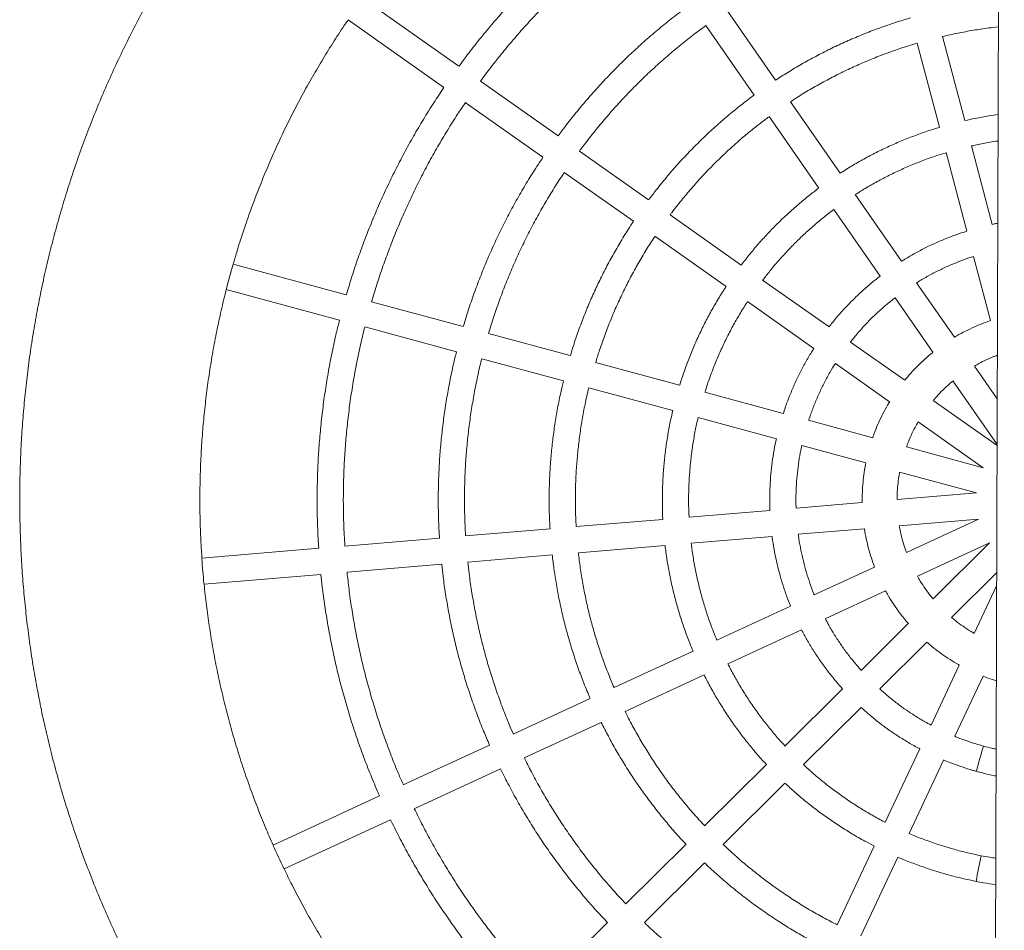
# Model space of a CAD drawing. Header units: millimetres. Extents: x 4385 to 11928, y 17253 to 36963.
# Tile 228 of 256: x 7692.348 to 7692.951, y 18774.765 to 18775.323. Entities that reach past the tile are written whole.
import ezdxf

# ---------------------------------------------------------------- set-up
doc = ezdxf.new("R2010")
doc.units = ezdxf.units.MM
doc.layers.add('БЛАГО_Ботаническая_Р$0$БЛАГО_МАФ', color=7, linetype='Continuous', lineweight=0, true_color=0x000000)

# ---------------------------------------------------------------- blocks, each defined once
blk = doc.blocks.new('БЛАГО_Ботаническая_Р$0$дио 1.15')
at = {"layer": 'БЛАГО_Ботаническая_Р$0$БЛАГО_МАФ'}
for p, q in [((-0.05548, 0.51694), (-0.04922, 0.44535)), ((-0.03322, 0.44675), (-0.03948, 0.51834)), ((0.12531, 0.50392), (0.10672, 0.43451)), ((0.12223, 0.43035), (0.14083, 0.49977)), ((-0.1849, 0.409), (-0.21527, 0.47413)), ((-0.22983, 0.46734), (-0.19946, 0.40221)), ((-0.04782, 0.42935), (-0.04275, 0.37137)), ((-0.02675, 0.37277), (-0.03182, 0.43075)), ((0.29075, 0.42986), (0.24954, 0.37099)), ((0.10256, 0.41899), (0.08749, 0.36278)), ((0.26269, 0.36178), (0.30391, 0.42064)), ((0.10301, 0.35862), (0.11807, 0.41484)), ((-0.15352, 0.34169), (-0.17811, 0.39444)), ((-0.19267, 0.38765), (-0.16807, 0.33491)), ((-0.02082, 0.30505), (-0.02535, 0.35677)), ((0.24032, 0.35783), (0.20694, 0.31016)), ((-0.04135, 0.35537), (-0.03682, 0.30365)), ((0.08334, 0.34726), (0.0699, 0.29711)), ((0.2201, 0.30095), (0.25348, 0.34862)), ((0.08541, 0.29296), (0.09885, 0.34311)), ((-0.12479, 0.28008), (-0.14673, 0.32713)), ((-0.16128, 0.32035), (-0.13934, 0.27329)), ((-0.26201, 0.26913), (-0.30316, 0.31028)), ((0.19773, 0.297), (0.16795, 0.25447)), ((-0.03542, 0.28765), (-0.03077, 0.23451)), ((-0.01477, 0.23591), (-0.01942, 0.28905)), ((0.1811, 0.24526), (0.21088, 0.28779)), ((0.06574, 0.28159), (0.05194, 0.23007)), ((0.06745, 0.22591), (0.08125, 0.27744)), ((-0.09545, 0.21718), (-0.118, 0.26552)), ((-0.21394, 0.22106), (-0.25065, 0.25777)), ((-0.13255, 0.25873), (-0.11001, 0.21039)), ((-0.26201, 0.24641), (-0.2253, 0.2097)), ((0.15873, 0.24131), (0.12814, 0.19761)), ((0.14129, 0.1884), (0.17189, 0.2321)), ((-0.02937, 0.2185), (-0.02503, 0.16894)), ((-0.00904, 0.17034), (-0.01337, 0.2199)), ((0.04778, 0.21455), (0.0349, 0.16649)), ((-0.16486, 0.17198), (-0.20258, 0.2097)), ((0.05041, 0.16233), (0.06329, 0.21039)), ((0.28803, 0.21064), (0.2455, 0.18086)), ((-0.06764, 0.15752), (-0.08866, 0.20261)), ((-0.21394, 0.19834), (-0.17622, 0.16062)), ((-0.10322, 0.19583), (-0.08219, 0.15073)), ((0.25471, 0.16771), (0.29724, 0.19749)), ((0.11892, 0.18445), (0.09038, 0.1437)), ((0.10354, 0.13448), (0.13208, 0.17524)), ((0.23234, 0.17165), (0.18864, 0.14105)), ((-0.11832, 0.12544), (-0.1535, 0.16062)), ((0.19785, 0.1279), (0.24155, 0.15849)), ((-0.02363, 0.15292), (-0.02009, 0.11238)), ((-0.00409, 0.11378), (-0.00764, 0.15432)), ((0.03074, 0.15096), (0.02021, 0.11166)), ((-0.16485, 0.14926), (-0.12967, 0.11408)), ((0.03572, 0.1075), (0.04625, 0.1468)), ((-0.04364, 0.10607), (-0.06084, 0.14295)), ((-0.0754, 0.13616), (-0.0582, 0.09928)), ((-0.21463, 0.10577), (-0.26297, 0.12831)), ((0.08116, 0.13053), (0.05782, 0.09719)), ((0.17548, 0.13184), (0.13472, 0.1033)), ((0.07098, 0.08798), (0.09432, 0.12131)), ((0.14394, 0.09014), (0.18469, 0.11868)), ((-0.26976, 0.11376), (-0.22141, 0.09122)), ((-0.07817, 0.08529), (-0.10695, 0.11407)), ((-0.1183, 0.10271), (-0.08953, 0.07394)), ((-0.15497, 0.07795), (-0.20006, 0.09898)), ((-0.01822, 0.09102), (-0.01397, 0.04243)), ((0.00203, 0.04383), (-0.00222, 0.09242)), ((0.01466, 0.09094), (0.00203, 0.04383)), ((0.12155, 0.09408), (0.08822, 0.07074)), ((-0.01397, 0.04243), (-0.03458, 0.08664)), ((0.01754, 0.03967), (0.03017, 0.08679)), ((-0.20685, 0.08443), (-0.16176, 0.0634)), ((-0.04914, 0.07985), (-0.02852, 0.03564)), ((0.04552, 0.07963), (0.01754, 0.03967)), ((0.09743, 0.05758), (0.13076, 0.08092)), ((0.27768, 0.08101), (0.22615, 0.06721)), ((-0.10352, 0.05396), (-0.1404, 0.07116)), ((-0.02852, 0.03564), (-0.06301, 0.07013)), ((0.03128, 0.03129), (0.05868, 0.07042)), ((0.21063, 0.06305), (0.16257, 0.05017)), ((0.23031, 0.0517), (0.28183, 0.0655)), ((-0.14719, 0.0566), (-0.11031, 0.03941)), ((-0.07437, 0.05878), (-0.04688, 0.03129)), ((0.07066, 0.05844), (0.03188, 0.03129)), ((-0.0549, 0.03129), (-0.08409, 0.0449)), ((0.05988, 0.03129), (0.07987, 0.04528)), ((0.14704, 0.04601), (0.10774, 0.03548)), ((0.16673, 0.03466), (0.21479, 0.04754)), ((1.39611, 0.03129), (-1.40011, 0.03129))]:
    blk.add_line(p, q, dxfattribs=at)
for centre, radius, start, end in [((0.07316, -0.86118), 1.38418, 94.68453, 95.31671), ((-0.2333, -0.86544), 1.41561, 74.69087, 75.30901), ((0.41937, -0.90589), 1.51901, 114.71149, 115.28755), ((-0.40898, -0.88895), 0.94807, 78.52343, 79.49398), ((-0.40891, -0.88856), 0.94768, 78.52323, 79.49418), ((-0.41466, -0.88748), 0.96275, 74.23653, 75.19228), ((-0.41461, -0.88729), 0.96255, 74.23643, 75.19238)]:
    blk.add_arc(centre, radius, start, end, dxfattribs=at)
for points, knots in [([(0.51589, 0.36059), (0.51439, 0.36271), (0.51017, 0.36869), (0.50302, 0.37838), (0.49437, 0.38959), (0.48548, 0.40061), (0.47633, 0.41142), (0.46695, 0.42203), (0.45734, 0.43242), (0.44749, 0.4426), (0.43742, 0.45255), (0.42712, 0.46227), (0.41661, 0.47177), (0.4059, 0.48102), (0.39497, 0.49003), (0.38385, 0.4988), (0.37254, 0.50731), (0.36103, 0.51557), (0.34935, 0.52357), (0.33749, 0.5313), (0.32546, 0.53877), (0.31326, 0.54597), (0.30091, 0.55289), (0.2884, 0.55953), (0.27575, 0.56589), (0.26296, 0.57197), (0.25004, 0.57776), (0.23699, 0.58325), (0.22382, 0.58846), (0.21054, 0.59337), (0.19715, 0.59798), (0.18366, 0.60228), (0.17008, 0.60629), (0.15641, 0.60999), (0.14266, 0.61338), (0.12884, 0.61647), (0.11495, 0.61924), (0.10101, 0.6217), (0.08701, 0.62385), (0.07297, 0.62569), (0.05889, 0.62721), (0.04479, 0.62842), (0.03065, 0.62931), (0.0165, 0.62988), (0.00235, 0.63014), (-0.01181, 0.63007), (-0.02597, 0.6297), (-0.04011, 0.629), (-0.05424, 0.62799), (-0.06833, 0.62666), (-0.0824, 0.62502), (-0.09642, 0.62306), (-0.1104, 0.62079), (-0.12432, 0.61821), (-0.13818, 0.61531), (-0.15198, 0.61211), (-0.16569, 0.6086), (-0.17933, 0.60478), (-0.19288, 0.60065), (-0.20633, 0.59623), (-0.21968, 0.59151), (-0.23292, 0.58648), (-0.24604, 0.58116), (-0.25904, 0.57555), (-0.27191, 0.56965), (-0.28465, 0.56347), (-0.29725, 0.557), (-0.30969, 0.55025), (-0.32199, 0.54322), (-0.33412, 0.53592), (-0.34609, 0.52835), (-0.35788, 0.52051), (-0.3695, 0.51241), (-0.38093, 0.50405), (-0.39217, 0.49544), (-0.40321, 0.48658), (-0.41406, 0.47747), (-0.4247, 0.46813), (-0.43512, 0.45854), (-0.44533, 0.44873), (-0.45532, 0.43869), (-0.46507, 0.42843), (-0.4746, 0.41796), (-0.48389, 0.40727), (-0.49294, 0.39638), (-0.50174, 0.38528), (-0.51029, 0.374), (-0.51859, 0.36252), (-0.52663, 0.35086), (-0.5344, 0.33903), (-0.54191, 0.32702), (-0.54915, 0.31485), (-0.55611, 0.30252), (-0.56279, 0.29004), (-0.5692, 0.27741), (-0.57532, 0.26464), (-0.58114, 0.25173), (-0.58624, 0.23983), (-0.58925, 0.23218), (-0.59054, 0.22891)], [0, 0, 0, 0, 0.005721, 0.016105, 0.02649, 0.036875, 0.04726, 0.057645, 0.06803, 0.078415, 0.088799, 0.099184, 0.109569, 0.119954, 0.130339, 0.140724, 0.151109, 0.161494, 0.171879, 0.182263, 0.192648, 0.203033, 0.213418, 0.223803, 0.234188, 0.244573, 0.254957, 0.265342, 0.275727, 0.286112, 0.296497, 0.306882, 0.317267, 0.327652, 0.338036, 0.348421, 0.358806, 0.369191, 0.379576, 0.389961, 0.400346, 0.410731, 0.421115, 0.4315, 0.441885, 0.45227, 0.462655, 0.47304, 0.483425, 0.493809, 0.504194, 0.514579, 0.524964, 0.535349, 0.545734, 0.556119, 0.566504, 0.576888, 0.587273, 0.597658, 0.608043, 0.618428, 0.628813, 0.639198, 0.649583, 0.659968, 0.670352, 0.680737, 0.691122, 0.701507, 0.711892, 0.722277, 0.732662, 0.743046, 0.753431, 0.763816, 0.774201, 0.784586, 0.794971, 0.805356, 0.81574, 0.826125, 0.83651, 0.846895, 0.85728, 0.867665, 0.87805, 0.888435, 0.898819, 0.909204, 0.919589, 0.929974, 0.940359, 0.950744, 0.961129, 0.971514, 0.981898, 0.992283, 1, 1, 1, 1]), ([(-0.03948, 0.51831), (-0.03627, 0.51854), (-0.02877, 0.51906), (-0.01698, 0.51952), (-0.00412, 0.51974), (0.00875, 0.51963), (0.02161, 0.51921), (0.03445, 0.51847), (0.04727, 0.51741), (0.06006, 0.51604), (0.07282, 0.51435), (0.08553, 0.51235), (0.09818, 0.51004), (0.11077, 0.5074), (0.11981, 0.50534), (0.12464, 0.50408), (0.12531, 0.5039)], [0, 0, 0, 0, 0.05821, 0.135645, 0.21308, 0.290516, 0.367951, 0.445386, 0.522821, 0.600257, 0.677692, 0.755127, 0.832563, 0.909998, 0.987433, 1, 1, 1, 1]), ([(-0.21527, 0.47411), (-0.21168, 0.4757), (-0.20417, 0.47901), (-0.19258, 0.4837), (-0.18055, 0.48825), (-0.16841, 0.4925), (-0.15617, 0.49646), (-0.14383, 0.5001), (-0.13141, 0.50345), (-0.11891, 0.50648), (-0.10633, 0.50921), (-0.0937, 0.51163), (-0.081, 0.51372), (-0.06827, 0.51553), (-0.05974, 0.51647), (-0.05548, 0.51694)], [0, 0, 0, 0, 0.070796, 0.148231, 0.225666, 0.303101, 0.380536, 0.457971, 0.535406, 0.612841, 0.690276, 0.767711, 0.845146, 0.922581, 1, 1, 1, 1]), ([(0.14082, 0.49973), (0.14325, 0.49904), (0.14981, 0.49719), (0.16039, 0.49383), (0.17257, 0.48969), (0.18464, 0.48523), (0.1966, 0.48049), (0.20843, 0.47545), (0.22014, 0.47012), (0.23171, 0.4645), (0.24315, 0.4586), (0.25443, 0.45241), (0.26556, 0.44596), (0.27651, 0.43922), (0.28491, 0.43383), (0.28959, 0.43062), (0.29073, 0.42983)], [0, 0, 0, 0, 0.045625, 0.12306, 0.200496, 0.277931, 0.355367, 0.432802, 0.510237, 0.587673, 0.665109, 0.742543, 0.819979, 0.897415, 0.97485, 1, 1, 1, 1]), ([(-0.36533, 0.37245), (-0.36509, 0.37268), (-0.36182, 0.37593), (-0.35529, 0.38199), (-0.34573, 0.3906), (-0.33594, 0.39894), (-0.32595, 0.40705), (-0.31576, 0.41491), (-0.30539, 0.42252), (-0.29483, 0.42987), (-0.28409, 0.43695), (-0.27318, 0.44377), (-0.26211, 0.45032), (-0.25087, 0.45659), (-0.24012, 0.46228), (-0.23304, 0.46574), (-0.22982, 0.46732)], [0, 0, 0, 0, 0.005947, 0.083381, 0.160817, 0.238252, 0.315687, 0.393122, 0.470557, 0.547992, 0.625427, 0.702862, 0.780297, 0.857732, 0.935167, 1, 1, 1, 1]), ([(0.10671, 0.43448), (0.10365, 0.43524), (0.09673, 0.43694), (0.08585, 0.43923), (0.07411, 0.44141), (0.06231, 0.44327), (0.05046, 0.44482), (0.03858, 0.44606), (0.02667, 0.44698), (0.01473, 0.44758), (0.00279, 0.44786), (-0.00916, 0.44784), (-0.0211, 0.44746), (-0.02912, 0.44709), (-0.03315, 0.44675), (-0.03322, 0.44675)], [0, 0, 0, 0, 0.066958, 0.151653, 0.236348, 0.321044, 0.405739, 0.490434, 0.575129, 0.659825, 0.74452, 0.829215, 0.91391, 0.998605, 1, 1, 1, 1]), ([(-0.04921, 0.44532), (-0.05175, 0.44505), (-0.05824, 0.44437), (-0.06865, 0.44292), (-0.08044, 0.441), (-0.09217, 0.43876), (-0.10385, 0.43622), (-0.11545, 0.43336), (-0.12697, 0.43019), (-0.1384, 0.42673), (-0.14973, 0.42295), (-0.16097, 0.41889), (-0.17208, 0.4145), (-0.18005, 0.41119), (-0.18428, 0.40925), (-0.18489, 0.40898)], [0, 0, 0, 0, 0.054125, 0.13882, 0.223516, 0.308211, 0.392907, 0.477602, 0.562298, 0.646993, 0.731688, 0.816384, 0.90108, 0.985774, 1, 1, 1, 1]), ([(-0.1781, 0.39441), (-0.17577, 0.39544), (-0.16988, 0.39806), (-0.16027, 0.40194), (-0.14929, 0.40608), (-0.1382, 0.40991), (-0.12701, 0.41344), (-0.11573, 0.41666), (-0.10437, 0.41959), (-0.09293, 0.4222), (-0.08143, 0.4245), (-0.06987, 0.42649), (-0.05866, 0.42813), (-0.0513, 0.42895), (-0.04782, 0.42934)], [0, 0, 0, 0, 0.056326, 0.142939, 0.229552, 0.316166, 0.402779, 0.489392, 0.576006, 0.662619, 0.749232, 0.835845, 0.922459, 1, 1, 1, 1]), ([(-0.03182, 0.43072), (-0.02895, 0.43091), (-0.02218, 0.43137), (-0.01148, 0.43172), (0.00025, 0.43183), (0.01198, 0.4316), (0.0237, 0.43107), (0.0354, 0.43022), (0.04707, 0.42905), (0.05871, 0.42756), (0.0703, 0.42577), (0.08184, 0.42365), (0.0926, 0.42141), (0.09948, 0.41972), (0.10255, 0.41897)], [0, 0, 0, 0, 0.063711, 0.150325, 0.236938, 0.323552, 0.410165, 0.496778, 0.583392, 0.670005, 0.756619, 0.843232, 0.929845, 1, 1, 1, 1]), ([(0.24953, 0.37098), (0.24641, 0.37306), (0.23997, 0.37734), (0.23, 0.38349), (0.21968, 0.38952), (0.2092, 0.39526), (0.19858, 0.40073), (0.18782, 0.40591), (0.17692, 0.4108), (0.16589, 0.41541), (0.15475, 0.41972), (0.14349, 0.42372), (0.13266, 0.42729), (0.12553, 0.42937), (0.12222, 0.43033)], [0, 0, 0, 0, 0.079793, 0.164489, 0.249183, 0.333879, 0.418574, 0.503269, 0.587964, 0.67266, 0.757355, 0.84205, 0.926745, 1, 1, 1, 1]), ([(0.11806, 0.41482), (0.12115, 0.41392), (0.12798, 0.41192), (0.13846, 0.40847), (0.14951, 0.40453), (0.16045, 0.40029), (0.17127, 0.39575), (0.18196, 0.39092), (0.19252, 0.38581), (0.20293, 0.38041), (0.2132, 0.37473), (0.2233, 0.36877), (0.23235, 0.36314), (0.23795, 0.35938), (0.2403, 0.3578)], [0, 0, 0, 0, 0.071098, 0.157711, 0.244325, 0.330938, 0.417552, 0.504165, 0.590778, 0.677392, 0.764005, 0.850619, 0.937233, 1, 1, 1, 1]), ([(-0.19944, 0.40217), (-0.20119, 0.40133), (-0.20652, 0.39875), (-0.21529, 0.39414), (-0.22574, 0.38835), (-0.23602, 0.38227), (-0.24615, 0.37593), (-0.2561, 0.36931), (-0.26587, 0.36244), (-0.27545, 0.35531), (-0.28484, 0.34792), (-0.29404, 0.3403), (-0.30302, 0.33241), (-0.30984, 0.32618), (-0.31359, 0.32251), (-0.3145, 0.32162)], [0, 0, 0, 0, 0.041293, 0.125988, 0.210684, 0.295379, 0.380075, 0.464771, 0.549466, 0.634162, 0.718858, 0.803553, 0.888248, 0.972945, 1, 1, 1, 1]), ([(-0.30314, 0.31025), (-0.30155, 0.31179), (-0.29715, 0.31605), (-0.28971, 0.32277), (-0.28083, 0.33044), (-0.27173, 0.33785), (-0.26244, 0.34501), (-0.25296, 0.35193), (-0.2433, 0.35858), (-0.23346, 0.36497), (-0.22345, 0.37109), (-0.21328, 0.37693), (-0.20303, 0.38249), (-0.1961, 0.38594), (-0.19267, 0.38765)], [0, 0, 0, 0, 0.048939, 0.135553, 0.222166, 0.308779, 0.395393, 0.482006, 0.568619, 0.655232, 0.741845, 0.828458, 0.915071, 1, 1, 1, 1]), ([(-0.04274, 0.37134), (-0.04526, 0.37106), (-0.0514, 0.37039), (-0.0611, 0.36896), (-0.07186, 0.36709), (-0.08256, 0.36491), (-0.09319, 0.36241), (-0.10374, 0.35961), (-0.1142, 0.3565), (-0.12457, 0.3531), (-0.13484, 0.34938), (-0.1445, 0.3456), (-0.15067, 0.34291), (-0.15351, 0.34167)], [0, 0, 0, 0, 0.066009, 0.160828, 0.255648, 0.350466, 0.445286, 0.540104, 0.634924, 0.729743, 0.824562, 0.919381, 1, 1, 1, 1]), ([(0.08749, 0.36275), (0.08496, 0.36336), (0.0789, 0.36484), (0.06923, 0.36682), (0.05848, 0.36875), (0.04768, 0.37034), (0.03684, 0.37163), (0.02597, 0.3726), (0.01507, 0.37325), (0.00416, 0.37359), (-0.00676, 0.37361), (-0.01707, 0.37335), (-0.02372, 0.37294), (-0.02675, 0.37275)], [0, 0, 0, 0, 0.0676967, 0.1625156, 0.2573348, 0.3521539, 0.4469728, 0.5417919, 0.6366112, 0.7314303, 0.8262495, 0.9210683, 1, 1, 1, 1]), ([(-0.02535, 0.35675), (-0.02239, 0.35693), (-0.01587, 0.35733), (-0.00579, 0.35756), (0.00489, 0.35752), (0.01557, 0.35715), (0.02623, 0.35647), (0.03686, 0.35548), (0.04746, 0.35417), (0.05802, 0.35254), (0.06852, 0.35059), (0.07696, 0.34882), (0.08187, 0.34759), (0.08333, 0.34722)], [0, 0, 0, 0, 0.08122, 0.17874, 0.27626, 0.37378, 0.471299, 0.568819, 0.666339, 0.763859, 0.861379, 0.958899, 1, 1, 1, 1]), ([(0.20692, 0.31013), (0.20471, 0.31161), (0.19946, 0.3151), (0.19099, 0.32031), (0.18155, 0.32578), (0.17194, 0.33097), (0.16219, 0.33588), (0.1523, 0.34051), (0.14228, 0.34485), (0.13214, 0.34889), (0.12189, 0.35263), (0.11218, 0.35589), (0.10584, 0.35776), (0.103, 0.3586)], [0, 0, 0, 0, 0.069385, 0.164204, 0.259022, 0.353841, 0.44866, 0.54348, 0.638299, 0.733118, 0.827937, 0.922756, 1, 1, 1, 1]), ([(0.36201, 0.26244), (0.36179, 0.26275), (0.35927, 0.2663), (0.35421, 0.27292), (0.3468, 0.2823), (0.33912, 0.29145), (0.33121, 0.3004), (0.32306, 0.30913), (0.31468, 0.31765), (0.30608, 0.32594), (0.29726, 0.334), (0.28823, 0.34183), (0.27899, 0.3494), (0.27048, 0.35606), (0.26497, 0.36008), (0.26267, 0.36175)], [0, 0, 0, 0, 0.00793, 0.092626, 0.177321, 0.262017, 0.346711, 0.431407, 0.516102, 0.600798, 0.685494, 0.770189, 0.854884, 0.93958, 1, 1, 1, 1]), ([(-0.14671, 0.3271), (-0.14479, 0.32795), (-0.13961, 0.33024), (-0.13103, 0.33364), (-0.12101, 0.33733), (-0.11087, 0.34071), (-0.10065, 0.3438), (-0.09033, 0.34657), (-0.07994, 0.34904), (-0.06948, 0.3512), (-0.05896, 0.35304), (-0.04958, 0.35443), (-0.04369, 0.35508), (-0.04134, 0.35534)], [0, 0, 0, 0, 0.057638, 0.155158, 0.252678, 0.350198, 0.447719, 0.545239, 0.642759, 0.740279, 0.837799, 0.93532, 1, 1, 1, 1]), ([(0.25347, 0.34861), (0.25632, 0.34651), (0.26232, 0.34209), (0.27124, 0.33503), (0.28026, 0.32753), (0.28906, 0.31978), (0.29766, 0.3118), (0.30604, 0.30359), (0.31419, 0.29515), (0.32211, 0.2865), (0.3298, 0.27763), (0.33723, 0.26856), (0.34359, 0.26042), (0.34736, 0.25524), (0.34883, 0.25322)], [0, 0, 0, 0, 0.078484, 0.165097, 0.251711, 0.338324, 0.424938, 0.51155, 0.598164, 0.684778, 0.771391, 0.858005, 0.944617, 1, 1, 1, 1]), ([(0.09885, 0.34309), (0.0991, 0.34302), (0.10279, 0.342), (0.10982, 0.33974), (0.11993, 0.3363), (0.12993, 0.33252), (0.13981, 0.32846), (0.14956, 0.32411), (0.15918, 0.31946), (0.16866, 0.31454), (0.17799, 0.30934), (0.18714, 0.30384), (0.19372, 0.29971), (0.19719, 0.29734), (0.19771, 0.29698)], [0, 0, 0, 0, 0.0072836, 0.104803, 0.2023215, 0.2998408, 0.39736, 0.4948793, 0.5923981, 0.6899179, 0.7874364, 0.8849568, 0.9824755, 1, 1, 1, 1]), ([(-0.16806, 0.33487), (-0.17027, 0.33378), (-0.17575, 0.33108), (-0.18433, 0.32645), (-0.1938, 0.32103), (-0.20311, 0.31532), (-0.21224, 0.30934), (-0.2212, 0.30311), (-0.22998, 0.29661), (-0.23856, 0.28987), (-0.24694, 0.28287), (-0.25477, 0.27597), (-0.25971, 0.27129), (-0.262, 0.26912)], [0, 0, 0, 0, 0.064322, 0.1591412, 0.2539607, 0.3487794, 0.4435984, 0.5384167, 0.6332362, 0.7280549, 0.8228743, 0.917694, 1, 1, 1, 1]), ([(-0.25063, 0.25775), (-0.24973, 0.25861), (-0.24629, 0.26196), (-0.24007, 0.26755), (-0.23196, 0.27451), (-0.22365, 0.28121), (-0.21513, 0.28767), (-0.20644, 0.29386), (-0.19756, 0.2998), (-0.18851, 0.30547), (-0.17929, 0.31087), (-0.17022, 0.31585), (-0.16416, 0.31889), (-0.16128, 0.32033)], [0, 0, 0, 0, 0.03406, 0.13158, 0.229099, 0.326619, 0.424138, 0.521657, 0.619177, 0.716697, 0.814217, 0.911736, 1, 1, 1, 1]), ([(-0.03682, 0.30363), (-0.03961, 0.3033), (-0.04567, 0.30258), (-0.05495, 0.30109), (-0.06465, 0.29924), (-0.07429, 0.29707), (-0.08386, 0.2946), (-0.09334, 0.29182), (-0.10273, 0.28874), (-0.11201, 0.28534), (-0.11936, 0.28244), (-0.12357, 0.28058), (-0.12477, 0.28005)], [0, 0, 0, 0, 0.092197, 0.200291, 0.308386, 0.41648, 0.524575, 0.632669, 0.740763, 0.848858, 0.956953, 1, 1, 1, 1]), ([(0.06989, 0.29708), (0.06755, 0.29764), (0.06201, 0.29896), (0.05319, 0.30069), (0.04344, 0.30231), (0.03364, 0.30361), (0.02381, 0.30459), (0.01395, 0.30526), (0.00408, 0.30562), (-0.0058, 0.30564), (-0.01411, 0.30545), (-0.01911, 0.30512), (-0.02082, 0.30501)], [0, 0, 0, 0, 0.078891, 0.186986, 0.295081, 0.403176, 0.511271, 0.619366, 0.727462, 0.835557, 0.943651, 1, 1, 1, 1]), ([(0.30116, 0.21984), (0.29955, 0.22204), (0.29577, 0.22716), (0.28955, 0.235), (0.28254, 0.24337), (0.27529, 0.25153), (0.2678, 0.25948), (0.26009, 0.2672), (0.25215, 0.2747), (0.244, 0.28196), (0.23564, 0.28898), (0.22768, 0.29532), (0.22241, 0.2992), (0.22008, 0.30092)], [0, 0, 0, 0, 0.071072, 0.165891, 0.260709, 0.355528, 0.450348, 0.545168, 0.639986, 0.734806, 0.829625, 0.924443, 1, 1, 1, 1]), ([(0.16793, 0.25444), (0.16626, 0.25554), (0.16185, 0.25847), (0.15451, 0.26293), (0.14593, 0.26782), (0.13719, 0.27243), (0.1283, 0.27675), (0.11928, 0.28079), (0.11014, 0.28454), (0.10088, 0.28798), (0.09263, 0.29079), (0.08744, 0.29232), (0.0854, 0.29292)], [0, 0, 0, 0, 0.065587, 0.173682, 0.281778, 0.389872, 0.497968, 0.606064, 0.714159, 0.822254, 0.930349, 1, 1, 1, 1]), ([(-0.11799, 0.26551), (-0.11522, 0.26669), (-0.10949, 0.26912), (-0.10066, 0.27243), (-0.09155, 0.27554), (-0.08235, 0.27834), (-0.07306, 0.28084), (-0.06369, 0.28303), (-0.05425, 0.2849), (-0.04483, 0.28647), (-0.03853, 0.28726), (-0.03542, 0.28764)], [0, 0, 0, 0, 0.105467, 0.217579, 0.329692, 0.441804, 0.553916, 0.666029, 0.778142, 0.890254, 1, 1, 1, 1]), ([(-0.01942, 0.28901), (-0.0183, 0.28909), (-0.01397, 0.28938), (-0.00643, 0.28957), (0.00319, 0.28958), (0.0128, 0.28924), (0.0224, 0.2886), (0.03197, 0.28763), (0.04151, 0.28636), (0.05099, 0.28476), (0.05907, 0.28317), (0.06396, 0.28198), (0.06573, 0.28156)], [0, 0, 0, 0, 0.039379, 0.151494, 0.263609, 0.375723, 0.487838, 0.599952, 0.712067, 0.824182, 0.936297, 1, 1, 1, 1]), ([(0.21086, 0.28776), (0.21178, 0.2871), (0.21558, 0.28436), (0.22208, 0.27928), (0.23034, 0.27252), (0.2384, 0.2655), (0.24624, 0.25824), (0.25386, 0.25076), (0.26126, 0.24305), (0.26842, 0.23513), (0.27534, 0.227), (0.2819, 0.21885), (0.28603, 0.21332), (0.28802, 0.21064)], [0, 0, 0, 0, 0.030859, 0.128378, 0.225898, 0.323418, 0.420936, 0.518455, 0.615974, 0.713495, 0.811014, 0.908534, 1, 1, 1, 1]), ([(-0.13934, 0.27329), (-0.1422, 0.27183), (-0.148, 0.26888), (-0.15655, 0.26408), (-0.16502, 0.25899), (-0.17332, 0.25362), (-0.18144, 0.24799), (-0.18937, 0.2421), (-0.19712, 0.23597), (-0.20465, 0.22957), (-0.21025, 0.22459), (-0.21327, 0.22167), (-0.21392, 0.22104)], [0, 0, 0, 0, 0.105505, 0.213598, 0.321692, 0.429785, 0.537879, 0.645973, 0.754066, 0.862161, 0.970253, 1, 1, 1, 1]), ([(0.08125, 0.27741), (0.08359, 0.27671), (0.089, 0.27508), (0.09736, 0.27218), (0.10636, 0.26876), (0.11523, 0.26504), (0.12397, 0.26103), (0.13258, 0.25674), (0.14105, 0.25217), (0.14934, 0.24729), (0.15523, 0.24366), (0.1583, 0.24158), (0.15872, 0.24129)], [0, 0, 0, 0, 0.085409, 0.197524, 0.309638, 0.421751, 0.533866, 0.645979, 0.758094, 0.870207, 0.982322, 1, 1, 1, 1]), ([(-0.20255, 0.20967), (-0.20132, 0.21084), (-0.19777, 0.21423), (-0.19167, 0.21957), (-0.18426, 0.22571), (-0.17665, 0.2316), (-0.16885, 0.23722), (-0.16086, 0.24259), (-0.15271, 0.2477), (-0.14438, 0.25252), (-0.13766, 0.25619), (-0.13366, 0.25815), (-0.13254, 0.2587)], [0, 0, 0, 0, 0.059426, 0.171541, 0.283654, 0.39577, 0.507885, 0.62, 0.732114, 0.844229, 0.956344, 1, 1, 1, 1]), ([(-0.32457, 0.15704), (-0.32441, 0.15738), (-0.32271, 0.16094), (-0.3192, 0.16758), (-0.31404, 0.17693), (-0.30858, 0.18611), (-0.30286, 0.19513), (-0.29687, 0.20397), (-0.29062, 0.21264), (-0.28411, 0.22111), (-0.27736, 0.22939), (-0.27035, 0.23744), (-0.26522, 0.24311), (-0.26236, 0.24603), (-0.26199, 0.2464)], [0, 0, 0, 0, 0.010485, 0.108004, 0.205523, 0.303042, 0.400562, 0.498081, 0.5956, 0.693119, 0.790638, 0.888158, 0.985676, 1, 1, 1, 1]), ([(0.24547, 0.18084), (0.24452, 0.18213), (0.24164, 0.18607), (0.23653, 0.19246), (0.23017, 0.20002), (0.22356, 0.20737), (0.21672, 0.2145), (0.20965, 0.2214), (0.20237, 0.22808), (0.19487, 0.23451), (0.18778, 0.24025), (0.18311, 0.24373), (0.18109, 0.24523)], [0, 0, 0, 0, 0.052285, 0.16038, 0.268475, 0.37657, 0.484666, 0.59276, 0.700855, 0.808949, 0.917044, 1, 1, 1, 1]), ([(0.05193, 0.23004), (0.04997, 0.23049), (0.04519, 0.2316), (0.0375, 0.233), (0.0289, 0.23429), (0.02026, 0.23526), (0.01159, 0.23591), (0.00289, 0.23626), (-0.0058, 0.23625), (-0.01169, 0.23612), (-0.01468, 0.23591), (-0.01477, 0.2359)], [0, 0, 0, 0, 0.089763, 0.219198, 0.348634, 0.478069, 0.607504, 0.736939, 0.866374, 0.995809, 1, 1, 1, 1]), ([(-0.03077, 0.23449), (-0.03112, 0.23445), (-0.03435, 0.23411), (-0.04042, 0.23317), (-0.04898, 0.23163), (-0.05748, 0.22976), (-0.0659, 0.22758), (-0.07423, 0.2251), (-0.08247, 0.22231), (-0.08955, 0.21966), (-0.09382, 0.21783), (-0.09544, 0.21714)], [0, 0, 0, 0, 0.015592, 0.145027, 0.274463, 0.4039, 0.533335, 0.662771, 0.792208, 0.921643, 1, 1, 1, 1]), ([(0.17187, 0.23208), (0.17232, 0.23176), (0.17537, 0.22955), (0.18084, 0.22523), (0.18825, 0.2191), (0.19543, 0.2127), (0.20241, 0.20608), (0.20917, 0.19923), (0.21569, 0.19216), (0.22198, 0.18488), (0.22753, 0.17804), (0.23088, 0.17355), (0.23231, 0.17163)], [0, 0, 0, 0, 0.019334, 0.131448, 0.243561, 0.355674, 0.46779, 0.579902, 0.692018, 0.80413, 0.916244, 1, 1, 1, 1]), ([(0.12812, 0.19759), (0.12748, 0.19802), (0.12442, 0.20006), (0.11879, 0.20344), (0.11122, 0.20773), (0.10349, 0.21171), (0.09562, 0.21541), (0.08762, 0.21883), (0.0795, 0.22194), (0.07277, 0.22429), (0.06871, 0.2255), (0.06744, 0.22588)], [0, 0, 0, 0, 0.0345173, 0.1639549, 0.2933928, 0.422829, 0.552266, 0.6817022, 0.811139, 0.9405755, 1, 1, 1, 1]), ([(-0.08865, 0.20258), (-0.08712, 0.20323), (-0.08301, 0.20498), (-0.07619, 0.2075), (-0.06823, 0.21016), (-0.06016, 0.2125), (-0.05202, 0.21455), (-0.0438, 0.21627), (-0.03624, 0.2176), (-0.03142, 0.21821), (-0.02937, 0.21847)], [0, 0, 0, 0, 0.081053, 0.217437, 0.3538229, 0.490208, 0.6265943, 0.7629793, 0.8993649, 1, 1, 1, 1]), ([(-0.01337, 0.21986), (-0.01239, 0.21992), (-0.00862, 0.22015), (-0.00205, 0.22023), (0.00635, 0.22009), (0.01474, 0.21961), (0.0231, 0.21882), (0.03143, 0.21771), (0.03966, 0.21632), (0.04509, 0.21513), (0.04778, 0.21455)], [0, 0, 0, 0, 0.04762, 0.184002, 0.320384, 0.456765, 0.593148, 0.72953, 0.865912, 1, 1, 1, 1]), ([(-0.22529, 0.20969), (-0.22551, 0.20946), (-0.22804, 0.20687), (-0.23266, 0.20172), (-0.2391, 0.19423), (-0.24528, 0.18651), (-0.25121, 0.17861), (-0.25688, 0.17052), (-0.26229, 0.16225), (-0.26744, 0.15382), (-0.27229, 0.14521), (-0.27565, 0.13896), (-0.27729, 0.13555), (-0.27751, 0.1351)], [0, 0, 0, 0, 0.010712, 0.118805, 0.226899, 0.334992, 0.443085, 0.55118, 0.659274, 0.767367, 0.87546, 0.983553, 1, 1, 1, 1]), ([(-0.10999, 0.21035), (-0.11141, 0.20964), (-0.11541, 0.20762), (-0.12185, 0.204), (-0.12929, 0.1995), (-0.13656, 0.19472), (-0.14365, 0.18969), (-0.15056, 0.1844), (-0.15725, 0.17884), (-0.16201, 0.17469), (-0.16447, 0.17232), (-0.16484, 0.17196)], [0, 0, 0, 0, 0.070829, 0.200266, 0.329702, 0.459138, 0.588575, 0.71801, 0.847446, 0.976883, 1, 1, 1, 1]), ([(0.06328, 0.21038), (0.06356, 0.2103), (0.06653, 0.20944), (0.07211, 0.20752), (0.07998, 0.20459), (0.08773, 0.20135), (0.09535, 0.19782), (0.10283, 0.194), (0.11015, 0.18989), (0.11551, 0.18669), (0.11837, 0.18478), (0.1189, 0.18443)], [0, 0, 0, 0, 0.014196, 0.150577, 0.28696, 0.423342, 0.559724, 0.696107, 0.832488, 0.96887, 1, 1, 1, 1]), ([(-0.26295, 0.12831), (-0.26279, 0.12865), (-0.26123, 0.13189), (-0.258, 0.13787), (-0.25327, 0.14624), (-0.24823, 0.15444), (-0.24294, 0.16247), (-0.23738, 0.17032), (-0.23156, 0.17799), (-0.22549, 0.18545), (-0.21963, 0.19225), (-0.21567, 0.19646), (-0.21392, 0.19832)], [0, 0, 0, 0, 0.013403, 0.125517, 0.237631, 0.349743, 0.461858, 0.573971, 0.686084, 0.798199, 0.910312, 1, 1, 1, 1]), ([(-0.15348, 0.1606), (-0.15175, 0.16219), (-0.14796, 0.16568), (-0.14186, 0.17078), (-0.13523, 0.17594), (-0.12841, 0.18084), (-0.12141, 0.18548), (-0.11424, 0.18984), (-0.10816, 0.19329), (-0.10443, 0.19517), (-0.1032, 0.19579)], [0, 0, 0, 0, 0.114499, 0.250883, 0.387267, 0.523651, 0.660036, 0.796421, 0.932804, 1, 1, 1, 1]), ([(0.18863, 0.14104), (0.18715, 0.14298), (0.18393, 0.14722), (0.17864, 0.15354), (0.17285, 0.16003), (0.16682, 0.16629), (0.16056, 0.17234), (0.15409, 0.17814), (0.14767, 0.18352), (0.14333, 0.18683), (0.14128, 0.18839)], [0, 0, 0, 0, 0.108703, 0.23814, 0.367574, 0.497009, 0.626447, 0.755881, 0.885317, 1, 1, 1, 1]), ([(0.13206, 0.17522), (0.13397, 0.17376), (0.13811, 0.1706), (0.14422, 0.16544), (0.15045, 0.1598), (0.15646, 0.15393), (0.16224, 0.14784), (0.16778, 0.14152), (0.17219, 0.13618), (0.17466, 0.13288), (0.17545, 0.13181)], [0, 0, 0, 0, 0.117135, 0.25352, 0.389904, 0.526288, 0.662672, 0.799057, 0.935442, 1, 1, 1, 1]), ([(0.03489, 0.16646), (0.03436, 0.16659), (0.03143, 0.16728), (0.02603, 0.16823), (0.0187, 0.16929), (0.01134, 0.17002), (0.00395, 0.17042), (-0.00285, 0.17054), (-0.00717, 0.17038), (-0.00903, 0.17031)], [0, 0, 0, 0, 0.037057, 0.204406, 0.371756, 0.539106, 0.706456, 0.873806, 1, 1, 1, 1]), ([(-0.02503, 0.16892), (-0.02522, 0.1689), (-0.02785, 0.1686), (-0.0329, 0.16772), (-0.04015, 0.16627), (-0.04734, 0.16448), (-0.05443, 0.16238), (-0.06121, 0.16008), (-0.06557, 0.15833), (-0.06763, 0.15751)], [0, 0, 0, 0, 0.012528, 0.179872, 0.347216, 0.514562, 0.681906, 0.84925, 1, 1, 1, 1]), ([(0.29316, 0.08516), (0.29283, 0.0863), (0.2916, 0.09061), (0.28914, 0.09799), (0.28579, 0.10728), (0.28212, 0.11646), (0.27817, 0.12552), (0.27392, 0.13444), (0.2694, 0.14322), (0.26458, 0.15185), (0.25971, 0.16003), (0.2563, 0.16524), (0.2547, 0.1677)], [0, 0, 0, 0, 0.038983, 0.147077, 0.255172, 0.363268, 0.47136, 0.579454, 0.687549, 0.795645, 0.903739, 1, 1, 1, 1]), ([(-0.17621, 0.16062), (-0.17812, 0.15854), (-0.18199, 0.15432), (-0.18752, 0.1477), (-0.19286, 0.14084), (-0.19795, 0.13379), (-0.20278, 0.12656), (-0.20734, 0.11915), (-0.2113, 0.11222), (-0.21361, 0.1077), (-0.2146, 0.10576)], [0, 0, 0, 0, 0.126097, 0.255531, 0.384967, 0.514403, 0.643837, 0.773271, 0.902707, 1, 1, 1, 1]), ([(0.09036, 0.14367), (0.0896, 0.14416), (0.08677, 0.14599), (0.08169, 0.14889), (0.07515, 0.15235), (0.06846, 0.15551), (0.06163, 0.15838), (0.05561, 0.16065), (0.05183, 0.16185), (0.0504, 0.1623)], [0, 0, 0, 0, 0.061589, 0.228943, 0.396295, 0.563647, 0.731003, 0.898355, 1, 1, 1, 1]), ([(0.24152, 0.15847), (0.24255, 0.15691), (0.24536, 0.15268), (0.24964, 0.14559), (0.25438, 0.13723), (0.25884, 0.1287), (0.26301, 0.12003), (0.2669, 0.11123), (0.2705, 0.10231), (0.27378, 0.09327), (0.27616, 0.08616), (0.27735, 0.08204), (0.27764, 0.08101)], [0, 0, 0, 0, 0.065357, 0.177473, 0.289589, 0.401702, 0.513817, 0.625931, 0.738046, 0.850161, 0.962275, 1, 1, 1, 1]), ([(-0.06084, 0.14294), (-0.06065, 0.14302), (-0.0583, 0.14402), (-0.05368, 0.14568), (-0.04698, 0.14788), (-0.04018, 0.14975), (-0.03331, 0.1513), (-0.02778, 0.15235), (-0.02454, 0.15276), (-0.02363, 0.15288)], [0, 0, 0, 0, 0.015944, 0.198469, 0.380991, 0.563514, 0.746037, 0.928561, 1, 1, 1, 1]), ([(-0.00763, 0.15428), (-0.00686, 0.15432), (-0.00374, 0.15447), (0.00173, 0.15441), (0.00877, 0.1541), (0.01579, 0.15346), (0.02277, 0.15248), (0.02776, 0.15163), (0.03039, 0.15102), (0.03073, 0.15094)], [0, 0, 0, 0, 0.059975, 0.242497, 0.425021, 0.607546, 0.790069, 0.972593, 1, 1, 1, 1]), ([(-0.20005, 0.09898), (-0.19995, 0.09919), (-0.19861, 0.10192), (-0.19578, 0.10702), (-0.19154, 0.11427), (-0.187, 0.12134), (-0.1822, 0.12824), (-0.17715, 0.13495), (-0.17184, 0.14145), (-0.16772, 0.14621), (-0.16531, 0.14874), (-0.16483, 0.14924)], [0, 0, 0, 0, 0.011558, 0.147941, 0.284323, 0.420704, 0.557088, 0.693469, 0.82985, 0.966232, 1, 1, 1, 1]), ([(-0.08219, 0.15072), (-0.0842, 0.14964), (-0.08839, 0.14739), (-0.09457, 0.14364), (-0.10073, 0.13954), (-0.10672, 0.13518), (-0.11249, 0.13055), (-0.11635, 0.12729), (-0.11823, 0.12551), (-0.11831, 0.12543)], [0, 0, 0, 0, 0.1553204, 0.322663, 0.4900102, 0.6573532, 0.8246958, 0.9920387, 1, 1, 1, 1]), ([(0.04624, 0.14677), (0.04752, 0.14636), (0.05103, 0.14524), (0.05667, 0.14307), (0.06315, 0.14029), (0.06949, 0.13721), (0.07551, 0.13398), (0.07933, 0.13163), (0.08115, 0.13051)], [0, 0, 0, 0, 0.104021, 0.286548, 0.469072, 0.651598, 0.834125, 1, 1, 1, 1]), ([(-0.10693, 0.11405), (-0.10545, 0.11537), (-0.10221, 0.11826), (-0.09697, 0.12241), (-0.09127, 0.12656), (-0.08538, 0.13044), (-0.08009, 0.13364), (-0.07669, 0.13543), (-0.07538, 0.13613)], [0, 0, 0, 0, 0.154395, 0.336922, 0.519452, 0.701977, 0.884505, 1, 1, 1, 1]), ([(0.13469, 0.10328), (0.13392, 0.10429), (0.13166, 0.10726), (0.12762, 0.11197), (0.12262, 0.11743), (0.11738, 0.12266), (0.11191, 0.12765), (0.10729, 0.13158), (0.10442, 0.13376), (0.10352, 0.13445)], [0, 0, 0, 0, 0.0861297, 0.25348, 0.4208369, 0.5881899, 0.7555449, 0.9228963, 1, 1, 1, 1]), ([(0.22612, 0.0672), (0.22578, 0.06835), (0.22462, 0.07227), (0.22231, 0.07888), (0.21922, 0.08701), (0.21582, 0.09501), (0.21213, 0.10289), (0.20816, 0.11063), (0.20389, 0.1182), (0.20044, 0.12396), (0.19833, 0.12712), (0.19783, 0.12788)], [0, 0, 0, 0, 0.053448, 0.182887, 0.312324, 0.44176, 0.571197, 0.700633, 0.83007, 0.959508, 1, 1, 1, 1]), ([(0.0943, 0.12129), (0.0958, 0.12011), (0.09914, 0.11748), (0.10409, 0.1131), (0.10917, 0.10822), (0.11402, 0.1031), (0.11815, 0.09838), (0.12056, 0.09529), (0.12152, 0.09406)], [0, 0, 0, 0, 0.148099, 0.330625, 0.513155, 0.695682, 0.878211, 1, 1, 1, 1]), ([(0.18466, 0.11866), (0.1856, 0.11722), (0.18806, 0.11343), (0.19175, 0.10711), (0.19575, 0.09972), (0.19945, 0.09219), (0.20287, 0.08451), (0.20599, 0.07672), (0.20859, 0.06956), (0.21001, 0.06496), (0.2106, 0.06304)], [0, 0, 0, 0, 0.083691, 0.220075, 0.356462, 0.492848, 0.629234, 0.765617, 0.902003, 1, 1, 1, 1]), ([(-0.12965, 0.11406), (-0.13095, 0.11263), (-0.13389, 0.10937), (-0.13821, 0.10403), (-0.14264, 0.09811), (-0.14681, 0.09199), (-0.1507, 0.08569), (-0.15341, 0.081), (-0.15473, 0.07837), (-0.15495, 0.07794)], [0, 0, 0, 0, 0.1307622, 0.2981115, 0.4654602, 0.6328113, 0.8001598, 0.9675118, 1, 1, 1, 1]), ([(-0.02009, 0.11237), (-0.02017, 0.11236), (-0.02226, 0.11209), (-0.02632, 0.11126), (-0.03222, 0.10985), (-0.03801, 0.10814), (-0.04177, 0.10675), (-0.04364, 0.10607)], [0, 0, 0, 0, 0.010713, 0.259002, 0.507289, 0.755575, 1, 1, 1, 1]), ([(0.0202, 0.11162), (0.01877, 0.1119), (0.01535, 0.11256), (0.00989, 0.11324), (0.00384, 0.11369), (-0.00082, 0.11386), (-0.00347, 0.11377), (-0.00409, 0.11375)], [0, 0, 0, 0, 0.1787968, 0.4271263, 0.6754526, 0.92378, 1, 1, 1, 1]), ([(-0.14036, 0.07114), (-0.1397, 0.0724), (-0.13794, 0.07573), (-0.13478, 0.08097), (-0.13091, 0.08687), (-0.12677, 0.09257), (-0.12258, 0.09787), (-0.11966, 0.10116), (-0.11829, 0.1027)], [0, 0, 0, 0, 0.110315, 0.292841, 0.47537, 0.657896, 0.840423, 1, 1, 1, 1]), ([(0.0578, 0.09716), (0.05712, 0.09758), (0.05471, 0.09907), (0.05042, 0.10133), (0.04494, 0.10393), (0.04003, 0.10599), (0.03691, 0.10705), (0.03571, 0.10746)], [0, 0, 0, 0, 0.09864, 0.346977, 0.595312, 0.843645, 1, 1, 1, 1]), ([(-0.05818, 0.09925), (-0.05883, 0.0989), (-0.06127, 0.09759), (-0.06532, 0.09505), (-0.07032, 0.09161), (-0.07461, 0.08835), (-0.07714, 0.08615), (-0.07815, 0.08527)], [0, 0, 0, 0, 0.0907926, 0.3391266, 0.5874606, 0.8357922, 1, 1, 1, 1]), ([(-0.22138, 0.0912), (-0.22184, 0.09014), (-0.22346, 0.08641), (-0.22594, 0.0799), (-0.2288, 0.07169), (-0.23134, 0.06337), (-0.23358, 0.05497), (-0.23512, 0.04824), (-0.2359, 0.04431), (-0.23611, 0.04323)], [0, 0, 0, 0, 0.069345, 0.242305, 0.41526, 0.588216, 0.761175, 0.934131, 1, 1, 1, 1]), ([(-0.03456, 0.0866), (-0.03385, 0.08687), (-0.03143, 0.08779), (-0.02719, 0.08904), (-0.02245, 0.09025), (-0.01943, 0.09077), (-0.01821, 0.09099)], [0, 0, 0, 0, 0.135086, 0.458204, 0.781319, 1, 1, 1, 1]), ([(-0.00222, 0.09238), (-0.00151, 0.09239), (0.00102, 0.09243), (0.00538, 0.09217), (0.0103, 0.09168), (0.01338, 0.09114), (0.01465, 0.09091)], [0, 0, 0, 0, 0.125194, 0.448304, 0.771412, 1, 1, 1, 1]), ([(0.03016, 0.08675), (0.03078, 0.08654), (0.03312, 0.08573), (0.03707, 0.08402), (0.04159, 0.08186), (0.04434, 0.08028), (0.0455, 0.0796)], [0, 0, 0, 0, 0.1153, 0.4384, 0.761506, 1, 1, 1, 1]), ([(0.08821, 0.07073), (0.08812, 0.07085), (0.08679, 0.07257), (0.084, 0.07571), (0.07983, 0.08011), (0.07549, 0.08422), (0.07245, 0.08674), (0.07097, 0.08798)], [0, 0, 0, 0, 0.018557, 0.266852, 0.515146, 0.763438, 1, 1, 1, 1]), ([(0.16254, 0.05016), (0.16205, 0.05172), (0.1608, 0.05562), (0.15847, 0.06176), (0.15559, 0.06858), (0.15241, 0.07527), (0.14894, 0.0818), (0.1461, 0.08676), (0.14433, 0.08947), (0.14391, 0.09012)], [0, 0, 0, 0, 0.1106674, 0.2780235, 0.4453733, 0.6127285, 0.7800803, 0.947435, 1, 1, 1, 1]), ([(-0.22035, 0.04017), (-0.22006, 0.04159), (-0.21923, 0.04575), (-0.21761, 0.05261), (-0.21539, 0.06071), (-0.21287, 0.06872), (-0.21001, 0.07662), (-0.20799, 0.08185), (-0.20685, 0.08442), (-0.20685, 0.08443)], [0, 0, 0, 0, 0.093663, 0.274831, 0.456007, 0.637187, 0.818365, 0.999542, 1, 1, 1, 1]), ([(-0.06299, 0.0701), (-0.06236, 0.07064), (-0.06036, 0.07237), (-0.05675, 0.07502), (-0.05276, 0.07774), (-0.05015, 0.07923), (-0.04912, 0.07982)], [0, 0, 0, 0, 0.144989, 0.468105, 0.791227, 1, 1, 1, 1]), ([(0.13076, 0.08092), (0.13083, 0.08081), (0.13218, 0.07875), (0.13458, 0.07456), (0.13792, 0.06835), (0.14095, 0.06198), (0.14368, 0.05548), (0.1457, 0.05015), (0.14671, 0.04696), (0.14701, 0.046)], [0, 0, 0, 0, 0.009654, 0.192179, 0.374698, 0.557224, 0.739744, 0.922269, 1, 1, 1, 1]), ([(-0.08951, 0.07391), (-0.09042, 0.07286), (-0.09266, 0.07029), (-0.09595, 0.06595), (-0.09937, 0.06095), (-0.10189, 0.05694), (-0.10316, 0.05455), (-0.10349, 0.05395)], [0, 0, 0, 0, 0.170938, 0.419275, 0.667603, 0.91593, 1, 1, 1, 1]), ([(0.05866, 0.07039), (0.05912, 0.07001), (0.061, 0.06849), (0.0641, 0.06557), (0.06765, 0.06197), (0.06973, 0.0595), (0.07063, 0.05842)], [0, 0, 0, 0, 0.1054, 0.428501, 0.751597, 1, 1, 1, 1]), ([(-0.16172, 0.06338), (-0.16232, 0.06194), (-0.16386, 0.05821), (-0.16596, 0.05219), (-0.1676, 0.04692), (-0.16841, 0.04398), (-0.16861, 0.04329)], [0, 0, 0, 0, 0.221023, 0.569271, 0.899213, 1, 1, 1, 1]), ([(0.28183, 0.0655), (0.28255, 0.0624), (0.28397, 0.05617), (0.28571, 0.04672), (0.28702, 0.03842), (0.28761, 0.03326), (0.28784, 0.03129)], [0, 0, 0, 0, 0.27498, 0.551721, 0.828461, 1, 1, 1, 1]), ([(-0.15311, 0.03906), (-0.15279, 0.04022), (-0.15183, 0.04365), (-0.14998, 0.04925), (-0.14831, 0.05394), (-0.14728, 0.05635), (-0.14717, 0.0566)], [0, 0, 0, 0, 0.195218, 0.575588, 0.955991, 1, 1, 1, 1]), ([(-0.08405, 0.04488), (-0.08362, 0.04565), (-0.0823, 0.048), (-0.07978, 0.05177), (-0.07698, 0.05564), (-0.07507, 0.05789), (-0.07434, 0.05875)], [0, 0, 0, 0, 0.154883, 0.478007, 0.801126, 1, 1, 1, 1]), ([(0.10771, 0.03547), (0.10721, 0.03691), (0.10605, 0.04025), (0.10387, 0.04538), (0.10123, 0.05084), (0.09907, 0.0549), (0.0977, 0.05709), (0.09741, 0.05756)], [0, 0, 0, 0, 0.186647, 0.434975, 0.683299, 0.931621, 1, 1, 1, 1]), ([(0.23408, 0.03129), (0.23382, 0.03315), (0.23315, 0.03788), (0.23189, 0.04468), (0.23076, 0.0496), (0.23028, 0.05169)], [0, 0, 0, 0, 0.271281, 0.690166, 1, 1, 1, 1]), ([(-0.23611, 0.04323), (-0.2364, 0.04171), (-0.23715, 0.03774), (-0.23774, 0.03375), (-0.2381, 0.03129)], [0, 0, 0, 0, 0.3844508, 1, 1, 1, 1]), ([(-0.16861, 0.04329), (-0.16894, 0.04201), (-0.16991, 0.03834), (-0.17087, 0.03434), (-0.17136, 0.0316), (-0.17141, 0.03129)], [0, 0, 0, 0, 0.3233361, 0.9233433, 1, 1, 1, 1]), ([(0.07984, 0.04526), (0.08012, 0.0448), (0.08134, 0.04278), (0.08322, 0.03903), (0.08517, 0.03483), (0.08614, 0.0322), (0.08648, 0.03129)], [0, 0, 0, 0, 0.104516, 0.458089, 0.811658, 1, 1, 1, 1]), ([(0.21475, 0.04753), (0.21499, 0.04652), (0.21588, 0.0428), (0.21693, 0.03738), (0.2176, 0.03295), (0.21785, 0.03129)], [0, 0, 0, 0, 0.187116, 0.694923, 1, 1, 1, 1]), ([(-0.22185, 0.03129), (-0.22167, 0.0325), (-0.22125, 0.03547), (-0.22068, 0.03842), (-0.22035, 0.04017)], [0, 0, 0, 0, 0.406578, 1, 1, 1, 1]), ([(-0.15499, 0.03129), (-0.15485, 0.03198), (-0.15432, 0.03459), (-0.15362, 0.03717), (-0.15311, 0.03906)], [0, 0, 0, 0, 0.265455, 1, 1, 1, 1]), ([(-0.1103, 0.03941), (-0.11031, 0.03938), (-0.1111, 0.0375), (-0.11201, 0.03478), (-0.11284, 0.03207), (-0.11308, 0.03129)], [0, 0, 0, 0, 0.008181, 0.715068, 1, 1, 1, 1]), ([(0.1674, 0.03129), (0.16727, 0.03201), (0.16708, 0.03314), (0.16681, 0.03425), (0.16671, 0.03465)], [0, 0, 0, 0, 0.63927, 1, 1, 1, 1])]:
    blk.add_open_spline(points, degree=3, knots=knots, dxfattribs=at)
blk = doc.blocks.new('*U1064')
at = {"layer": 'БЛАГО_Ботаническая_Р$0$БЛАГО_МАФ', "color": 1, "rotation": 89.8122082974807}
blk.add_blockref('БЛАГО_Ботаническая_Р$0$дио 1.15', (7692.9781, 18775.03049), dxfattribs=at)

msp = doc.modelspace()

# ---------------------------------------------------------------- block references
msp.add_blockref('*U1064', (0, 0))

doc.saveas('drawing.dxf')
